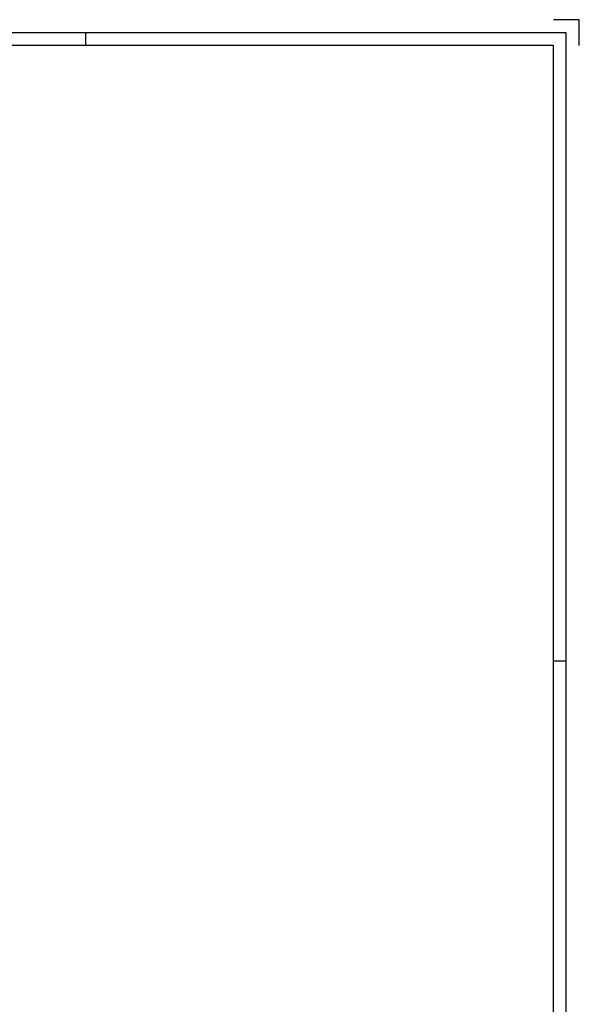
# Model space of a CAD drawing. Extents: x 0 to 1189, y 0 to 841.
# Tile 44 of 44: x 973 to 1189, y 462 to 841. Entities that reach past the tile are written whole.
import ezdxf

# ---------------------------------------------------------------- set-up
doc = ezdxf.new("R2010")
doc.units = 0
doc.layers.get('0').update_dxf_attribs({"linetype": 'CONTINUOUS'})

# ---------------------------------------------------------------- blocks, each defined once
blk = doc.blocks.new('FORA0H')
at = {"color": 4}
for p, q in [((1189, 841), (1179, 841)), ((1189, 831), (1189, 841)), ((1184, 836), (20, 836)), ((1184, 5), (1184, 836))]:
    blk.add_line(p, q, dxfattribs=at)
at = {"color": 7}
for p, q in [((999, 831), (999, 836)), ((1179, 594), (1184, 594))]:
    blk.add_line(p, q, dxfattribs=at)
at = {"color": 6}
for p, q in [((1179, 831), (25, 831)), ((1179, 10), (1179, 831))]:
    blk.add_line(p, q, dxfattribs=at)

msp = doc.modelspace()

# ---------------------------------------------------------------- block references
msp.add_blockref('FORA0H', (0, 0))

doc.saveas('drawing.dxf')
